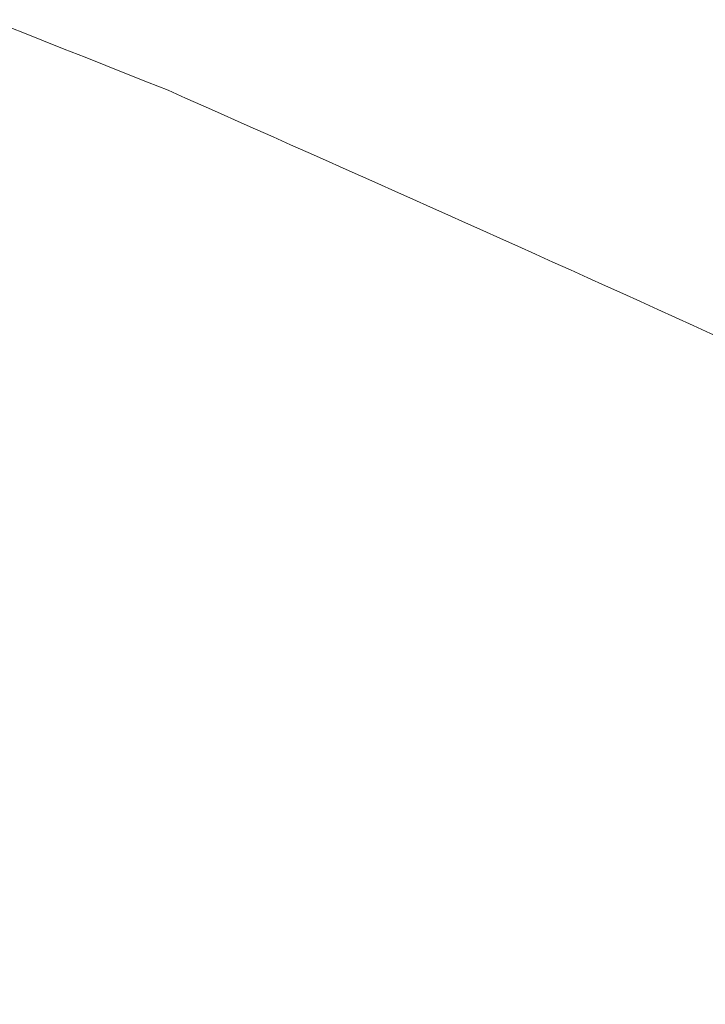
# Model space of a CAD drawing. Header units: millimetres. Extents: x 8 to 473, y 11 to 654.
# Tile 190 of 256: x 408.2592 to 408.3146, y 209.7284 to 209.808. Entities that reach past the tile are written whole.
import ezdxf

# ---------------------------------------------------------------- set-up
doc = ezdxf.new("R2010")
doc.units = ezdxf.units.MM

msp = doc.modelspace()

# ---------------------------------------------------------------- linework, layer by layer
at = {"color": 8, "linetype": 'Continuous', "lineweight": 0}
for points, knots in [([(407.378331, 209.706851), (407.386887, 209.717214), (407.41278, 209.748578), (407.46416, 209.790738), (407.531633, 209.833401), (407.60612, 209.865614), (407.686628, 209.887884), (407.772797, 209.899951), (407.864106, 209.901735), (407.960061, 209.893184), (408.06022, 209.873937), (408.163904, 209.844837), (408.235373, 209.81647), (408.271168, 209.802262)], [0, 0, 0, 0, 0.046824, 0.14171, 0.23662, 0.331597, 0.426665, 0.521834, 0.617112, 0.712517, 0.808084, 0.903878, 1, 1, 1, 1]), ([(408.271168, 209.802262), (408.301312, 209.788861), (408.361487, 209.76211), (408.453035, 209.712955), (408.544807, 209.657736), (408.636593, 209.596123), (408.728013, 209.52864), (408.82477, 209.450717), (408.926282, 209.3614), (409.031658, 209.259897), (409.134338, 209.152048), (409.233714, 209.038429), (409.329178, 208.919748), (409.419836, 208.796583), (409.50496, 208.669781), (409.584236, 208.540287), (409.657346, 208.408884), (409.723991, 208.276371), (409.783866, 208.143542), (409.836665, 208.011192), (409.882084, 207.880114), (409.919803, 207.751104), (409.949552, 207.624953), (409.970868, 207.50248), (409.983638, 207.38435), (409.987983, 207.27112), (409.983965, 207.163348), (409.971662, 207.061584), (409.951141, 206.96639), (409.922488, 206.8783), (409.885713, 206.797958), (409.841108, 206.725602), (409.787972, 206.663087), (409.746428, 206.622786), (409.720611, 206.606504), (409.717487, 206.604534)], [0, 0, 0, 0, 0.026996, 0.053893, 0.080719, 0.107498, 0.134247, 0.160978, 0.193039, 0.225095, 0.257155, 0.289229, 0.321331, 0.353419, 0.385469, 0.41751, 0.449559, 0.48162, 0.513689, 0.545754, 0.577805, 0.609832, 0.641831, 0.673804, 0.705775, 0.737765, 0.769789, 0.801854, 0.833967, 0.866135, 0.898368, 0.930682, 0.963103, 0.995536, 1, 1, 1, 1])]:
    msp.add_open_spline(points, degree=3, knots=knots, dxfattribs=at)

doc.saveas('drawing.dxf')
